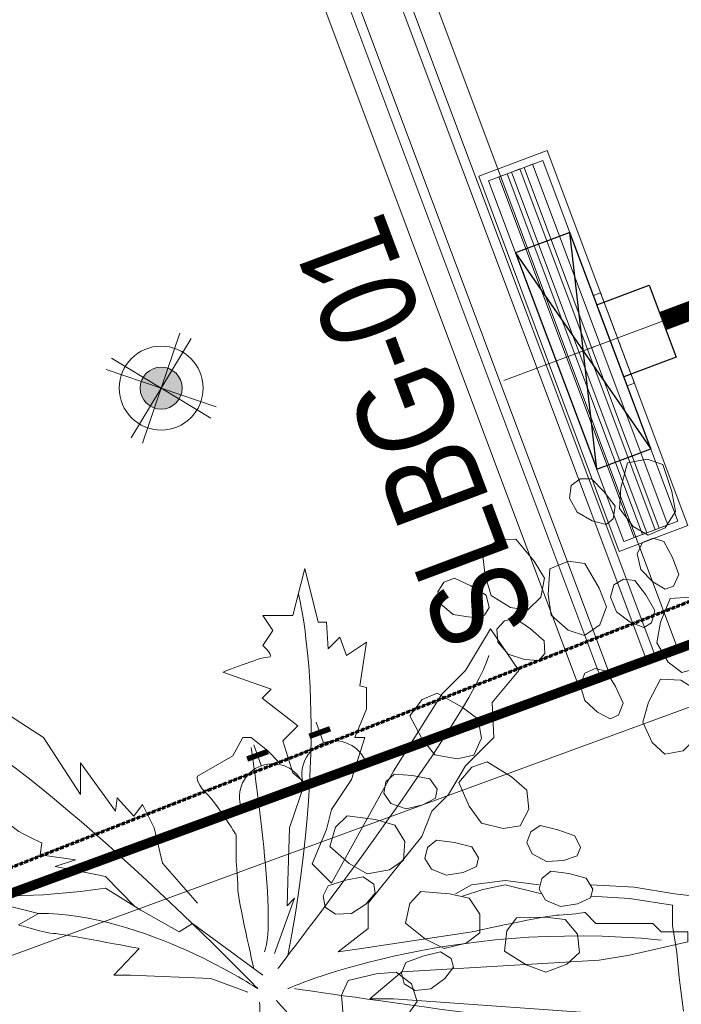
# Model space of a CAD drawing. Header units: millimetres. Extents: x -116878 to 389011, y -1241 to 103546.
# Tile 35 of 104: x 62000 to 63718, y 22588 to 25144. Entities that reach past the tile are written whole.
import ezdxf

# ---------------------------------------------------------------- set-up
doc = ezdxf.new("R2010")
doc.units = ezdxf.units.MM
doc.header["$MEASUREMENT"] = 0
doc.linetypes.add('DASHED', pattern=[0.75, 0.5, -0.25])
doc.layers.get('0').update_dxf_attribs({"color": 252})
for name, color, linetype, lineweight in [('& Lighting (Ceiling)', 160, 'Continuous', 15), ('& Lighting (Walls)', 160, 'Continuous', 15), ('02_Elevation 00', 252, 'Continuous', 9), ('07_Plants', 252, 'Continuous', 9), ('A-GENM', 252, 'Continuous', 9), ('E Celing Lighting', 5, 'DASHED', 5), ('G-ANNO-TEXT', 7, 'Continuous', 5), ('M-HVAC-CDFF', 7, 'Continuous', 5), ('M-HVAC-DUCT', 7, 'Continuous', 15), ('MEPTEK-SAD', 6, 'Continuous', 30), ('Pendant Light', 160, 'Continuous', 15)]:
    doc.layers.add(name, color=color, linetype=linetype, lineweight=lineweight)
for name, color, linetype in [('@ Electrical', 210, 'Continuous'), ('E Floor Lighting', 5, 'DASHED'), ('Electrical', 210, 'Continuous'), ('H Switches', 14, 'Continuous'), ('Layout', 252, 'Continuous'), ('Wall', 252, 'Continuous')]:
    doc.layers.add(name, color=color, linetype=linetype)
doc.styles.add('Arial_1', font='arial.ttf', dxfattribs={"width": 0.8, "height": 250})
doc.linetypes.add('ZIGZAG', pattern='A,0.0001,-0.2,[131,ltypeshp.shx,S=0.2,R=0,X=-0.2,Y=0],-0.4,[131,ltypeshp.shx,S=0.2,R=180,X=0.2,Y=0],-0.2', length=0.8001)

# ---------------------------------------------------------------- blocks, each defined once
blk = doc.blocks.new('EJC150-FF-01_New1 - EJC 150-49176404-Store 29 at Node L4 Level')
at = {"layer": 'A-GENM', "color": 10, "lineweight": 13}
for p, q in [((-135, 3925.3), (-135, 0)), ((-75, 3925.3), (-75, 0)), ((-50, 0), (-50, 3925.3)), ((50, 3925.3), (50, 0)), ((75, 3925.4), (75, 0)), ((135, 3925.5), (135, 0))]:
    blk.add_line(p, q, dxfattribs=at)
blk = doc.blocks.new('*E463', base_point=(600791.6, -1429.3))
at = {"color": 253, "lineweight": 15, "rotation": 290.5560451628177}
blk.add_blockref('EJC150-FF-01_New1 - EJC 150-49176404-Store 29 at Node L4 Level', (600839, -1302.9), dxfattribs=at)
blk = doc.blocks.new('pb 2')
for points in [[(8801.67, -463.47), (8475.33, -583.01), (8515.49, -690.17), (8844.16, -569.73)], [(8798.26, -471.1), (8483.07, -586.56), (8519.02, -682.49), (8836.29, -566.22)]]:
    blk.add_lwpolyline(points, close=True)
blk = doc.blocks.new('P1')
at = {"layer": '07_Plants'}
for points in [[(2287.975, -945.674), (2287.213, -945.237), (2286.517, -944.317), (2286.583, -943.255), (2286.924, -941.985), (2287.938, -941.797), (2288.724, -942.072), (2289.19, -943.455), (2289.378, -944.47), (2288.851, -945.302)], [(2285.828, -945.126), (2285.112, -944.944), (2284.349, -944.508), (2283.955, -943.794), (2284.045, -943.147), (2284.505, -942.8), (2285.081, -942.798), (2285.73, -943.465), (2286.286, -944.202), (2286.196, -944.848)], [(2281.816, -949.505), (2280.947, -949.374), (2279.966, -948.767), (2279.643, -947.753), (2279.503, -946.446), (2280.381, -945.904), (2281.212, -945.877), (2282.147, -946.998), (2282.689, -947.876), (2282.498, -948.843)], [(2288.849, -948.443), (2288.213, -948.067), (2287.603, -947.435), (2287.424, -946.639), (2287.692, -946.044), (2288.231, -945.839), (2288.785, -945.999), (2289.22, -946.822), (2289.547, -947.685), (2289.28, -948.28)], [(2284.721, -950.802), (2283.887, -950.526), (2283.023, -949.76), (2282.877, -948.707), (2282.961, -947.394), (2283.918, -947.01), (2284.742, -947.124), (2285.473, -948.387), (2285.858, -949.345), (2285.505, -950.265)], [(2279.616, -949.771), (2278.882, -949.859), (2278.013, -949.728), (2277.387, -949.205), (2277.238, -948.57), (2277.541, -948.08), (2278.078, -947.87), (2278.924, -948.258), (2279.709, -948.743), (2279.858, -949.379)], [(2287.753, -950.394), (2287.065, -950.125), (2286.362, -949.598), (2286.058, -948.841), (2286.226, -948.21), (2286.726, -947.922), (2287.298, -947.991), (2287.86, -948.733), (2288.321, -949.533), (2288.153, -950.163)], [(2289.701, -952.7), (2288.998, -952.173), (2288.421, -951.174), (2288.616, -950.128), (2289.111, -948.91), (2290.141, -948.848), (2290.887, -949.217), (2291.18, -950.647), (2291.242, -951.677), (2290.616, -952.438)], [(2282.392, -952.074), (2281.654, -952.037), (2280.82, -951.76), (2280.292, -951.138), (2280.252, -950.487), (2280.635, -950.055), (2281.2, -949.939), (2281.967, -950.465), (2282.658, -951.077), (2282.698, -951.729)], [(2286.045, -955.056), (2285.387, -954.72), (2284.74, -954.126), (2284.513, -953.342), (2284.743, -952.732), (2285.269, -952.495), (2285.832, -952.62), (2286.316, -953.414), (2286.696, -954.256), (2286.465, -954.866)], [(2288.826, -956.872), (2288.178, -956.278), (2287.704, -955.226), (2288.002, -954.205), (2288.616, -953.042), (2289.647, -953.083), (2290.352, -953.525), (2290.501, -954.977), (2290.46, -956.008), (2289.762, -956.703)], [(2279.072, -956.918), (2278.214, -957.11), (2277.08, -956.898), (2276.413, -956.069), (2275.81, -954.901), (2276.433, -954.079), (2277.198, -953.753), (2278.474, -954.46), (2279.297, -955.083), (2279.468, -956.054)], [(2281.446, -960.52), (2280.579, -960.663), (2279.458, -960.387), (2278.84, -959.522), (2278.304, -958.321), (2278.973, -957.536), (2279.755, -957.253), (2280.989, -958.033), (2281.775, -958.701), (2281.891, -959.68)], [(2277.116, -959.114), (2276.464, -959.461), (2275.606, -959.653), (2274.834, -959.391), (2274.465, -958.853), (2274.571, -958.286), (2274.996, -957.896), (2275.924, -957.952), (2276.832, -958.122), (2277.201, -958.66)], [(2275.485, -962.285), (2274.755, -962.774), (2273.621, -962.986), (2272.7, -962.454), (2271.715, -961.583), (2271.999, -960.591), (2272.595, -960.01), (2274.041, -960.209), (2275.033, -960.493), (2275.543, -961.336)], [(2284.357, -962.066), (2283.657, -962.302), (2282.78, -962.351), (2282.06, -961.966), (2281.784, -961.375), (2281.982, -960.833), (2282.465, -960.518), (2283.372, -960.725), (2284.239, -961.041), (2284.515, -961.633)], [(2279.203, -962.603), (2278.533, -962.913), (2277.666, -963.055), (2276.909, -962.75), (2276.571, -962.192), (2276.709, -961.632), (2277.156, -961.267), (2278.079, -961.376), (2278.976, -961.597), (2279.314, -962.155)], [(2285.037, -964.204), (2284.364, -964.508), (2283.496, -964.644), (2282.741, -964.333), (2282.408, -963.772), (2282.55, -963.213), (2283, -962.852), (2283.923, -962.968), (2284.817, -963.196), (2285.151, -963.757)], [(2274.038, -963.964), (2273.556, -964.523), (2272.826, -965.012), (2272.01, -965.047), (2271.472, -964.678), (2271.366, -964.111), (2271.622, -963.594), (2272.508, -963.311), (2273.415, -963.142), (2273.954, -963.51)], [(2279.381, -965.991), (2278.68, -966.521), (2277.559, -966.797), (2276.609, -966.318), (2275.577, -965.504), (2275.804, -964.498), (2276.366, -963.884), (2277.821, -964.001), (2278.827, -964.228), (2279.384, -965.04)], [(2284.473, -967.001), (2283.833, -967.602), (2282.748, -967.997), (2281.753, -967.623), (2280.639, -966.924), (2280.757, -965.899), (2281.25, -965.229), (2282.709, -965.189), (2283.734, -965.307), (2284.375, -966.055)], [(2278.032, -967.749), (2277.582, -968.335), (2276.88, -968.864), (2276.069, -968.946), (2275.51, -968.608), (2275.372, -968.048), (2275.598, -967.518), (2276.466, -967.185), (2277.363, -966.964), (2277.921, -967.301)], [(2276.17, -969.508), (2275.665, -970.227), (2274.684, -970.834), (2273.633, -970.671), (2272.4, -970.214), (2272.307, -969.187), (2272.653, -968.43), (2274.073, -968.093), (2275.101, -968), (2275.881, -968.602)]]:
    blk.add_lwpolyline(points, close=True, dxfattribs=at)
for points in [[(2285.064, -963.547), (2287.257, -963.662), (2289.334, -964.008), (2290.372, -964.123), (2291.18, -964.815), (2293.026, -964.93), (2292.334, -963.547), (2291.526, -962.278), (2291.988, -959.856)], [(2282.41, -963.547), (2280.679, -963.316), (2278.948, -963.547), (2278.141, -964.008)], [(2278.487, -964.123), (2279.525, -963.777), (2280.679, -963.547), (2282.526, -964.008)], [(2289.795, -970.004), (2289.564, -968.274), (2289.449, -967.006), (2289.218, -965.622), (2289.218, -964.584), (2287.026, -964.238), (2285.064, -964.123)]]:
    blk.add_lwpolyline(points, dxfattribs=at)
blk = doc.blocks.new('ewfdsdtgg')
at = {"layer": '07_Plants', "lineweight": 5}
for points, knots in [([(2503.32, -1198.7), (2503.32, -1198.7), (2505.37, -1193.06), (2505.37, -1193.06), (2505.37, -1193.06), (2504.6, -1193.83), (2504.6, -1193.83), (2504.6, -1193.83), (2504.69, -1191.35), (2504.69, -1191.35), (2504.69, -1191.35), (2504.86, -1185.87), (2504.86, -1185.87), (2504.86, -1185.87), (2506.4, -1181.26), (2506.4, -1181.26), (2506.4, -1181.26), (2505.2, -1180.23), (2505.2, -1180.23), (2505.2, -1180.23), (2504.17, -1176.98), (2504.17, -1176.98), (2504.17, -1176.98), (2505.71, -1175.44), (2505.71, -1175.44), (2505.71, -1175.44), (2502.04, -1172.62), (2502.04, -1172.62), (2502.04, -1172.62), (2502.98, -1171.68), (2502.98, -1171.68), (2502.98, -1171.68), (2498.02, -1169.97), (2498.02, -1169.97), (2498.02, -1169.97), (2501.78, -1168.43), (2502.63, -1168.43), (2503.49, -1168.43), (2502.12, -1167.23), (2502.12, -1167.23), (2502.12, -1167.23), (2503.15, -1165.69), (2503.15, -1165.69), (2503.15, -1165.69), (2502.12, -1164.15), (2502.12, -1164.15), (2502.12, -1164.15), (2505.2, -1164.15), (2505.2, -1164.15), (2505.2, -1164.15), (2506.4, -1159.36), (2506.4, -1159.36), (2506.4, -1159.36), (2507.77, -1164.83), (2507.77, -1164.83), (2507.77, -1164.83), (2508.62, -1164.83), (2508.62, -1164.83), (2508.62, -1164.83), (2508.79, -1167.57), (2508.79, -1167.57), (2508.79, -1167.57), (2509.99, -1166.38), (2509.99, -1166.38), (2509.99, -1166.38), (2510.67, -1168.26), (2510.67, -1168.26), (2510.67, -1168.26), (2512.73, -1166.89), (2512.73, -1166.89), (2512.73, -1166.89), (2512.04, -1171.34), (2512.04, -1171.34), (2512.04, -1171.34), (2512.73, -1171.51), (2512.73, -1171.51), (2512.73, -1171.51), (2512.73, -1173.73), (2512.73, -1173.73), (2512.73, -1173.73), (2511.53, -1176.64), (2511.53, -1176.64), (2511.53, -1176.64), (2512.56, -1176.64), (2512.56, -1176.64), (2512.56, -1176.64), (2511.19, -1180.91), (2511.19, -1180.91), (2511.19, -1180.91), (2509.13, -1183.99), (2509.13, -1183.99), (2509.13, -1183.99), (2508.62, -1186.04), (2508.62, -1186.04), (2508.62, -1186.04), (2507.17, -1189.55), (2507.17, -1189.55), (2507.17, -1189.55), (2509.13, -1191.52), (2509.13, -1191.52), (2509.13, -1191.52), (2515.46, -1180.06), (2515.46, -1180.06), (2515.46, -1180.06), (2520.42, -1172.19), (2520.42, -1172.19), (2520.42, -1172.19), (2522.82, -1169.8), (2522.82, -1169.8), (2522.82, -1169.8), (2525.39, -1165.52), (2525.39, -1165.52), (2525.39, -1165.52), (2528.29, -1169.8), (2528.29, -1169.8), (2528.29, -1169.8), (2525.55, -1173.05), (2525.55, -1173.05), (2525.55, -1173.05), (2525.72, -1176.64), (2525.72, -1176.64), (2525.72, -1176.64), (2522.82, -1179.54), (2522.82, -1179.54), (2522.82, -1179.54), (2521.11, -1182.45), (2521.11, -1182.45), (2521.11, -1182.45), (2519.4, -1184.16), (2519.4, -1184.16), (2519.4, -1184.16), (2518.37, -1186.73), (2518.37, -1186.73), (2518.37, -1186.73), (2512.9, -1193.57), (2512.9, -1193.57), (2512.9, -1193.57), (2512.9, -1196.14), (2512.9, -1196.14), (2512.9, -1196.14), (2509.82, -1198.53), (2509.82, -1198.53), (2509.82, -1198.53), (2512.21, -1198.19), (2512.21, -1198.19), (2512.21, -1198.19), (2523.5, -1196.48), (2523.5, -1196.48), (2523.5, -1196.48), (2531.37, -1194.77), (2532.39, -1194.77), (2533.42, -1194.77), (2535.05, -1194.51), (2535.05, -1194.51), (2535.05, -1194.51), (2536.16, -1195.62), (2536.16, -1195.62), (2536.16, -1195.62), (2541.97, -1195.62), (2541.97, -1195.62), (2541.97, -1195.62), (2542.83, -1196.48), (2542.83, -1196.48), (2542.83, -1196.48), (2545.57, -1196.48), (2545.57, -1196.48), (2545.57, -1196.48), (2545.57, -1197.5), (2545.57, -1197.5), (2545.57, -1197.5), (2539.58, -1198.87), (2539.58, -1198.87), (2539.58, -1198.87), (2536.5, -1199.39), (2536.5, -1199.39), (2536.5, -1199.39), (2516.32, -1200.58), (2516.32, -1200.58), (2516.32, -1200.58), (2513.07, -1203.32), (2513.07, -1203.32), (2513.07, -1203.32), (2515.46, -1203.32), (2515.46, -1203.32), (2515.46, -1203.32), (2539.41, -1205.03), (2539.41, -1205.03), (2539.41, -1205.03), (2542.75, -1205.97), (2542.75, -1205.97), (2542.75, -1205.97), (2543.68, -1206.91), (2543.68, -1206.91), (2543.68, -1206.91), (2542.49, -1208.11), (2542.49, -1208.11), (2542.49, -1208.11), (2521.79, -1205.03), (2521.79, -1205.03), (2521.79, -1205.03), (2519.23, -1205.2), (2519.23, -1205.2), (2519.23, -1205.2), (2514.78, -1205.71), (2514.78, -1205.71), (2514.78, -1205.71), (2510.33, -1205.03), (2510.33, -1205.03)], [0, 0, 0, 0, 1, 1, 1, 2, 2, 2, 3, 3, 3, 4, 4, 4, 5, 5, 5, 6, 6, 6, 7, 7, 7, 8, 8, 8, 9, 9, 9, 10, 10, 10, 11, 11, 11, 12, 12, 12, 13, 13, 13, 14, 14, 14, 15, 15, 15, 16, 16, 16, 17, 17, 17, 18, 18, 18, 19, 19, 19, 20, 20, 20, 21, 21, 21, 22, 22, 22, 23, 23, 23, 24, 24, 24, 25, 25, 25, 26, 26, 26, 27, 27, 27, 28, 28, 28, 29, 29, 29, 30, 30, 30, 31, 31, 31, 32, 32, 32, 33, 33, 33, 34, 34, 34, 35, 35, 35, 36, 36, 36, 37, 37, 37, 38, 38, 38, 39, 39, 39, 40, 40, 40, 41, 41, 41, 42, 42, 42, 43, 43, 43, 44, 44, 44, 45, 45, 45, 46, 46, 46, 47, 47, 47, 48, 48, 48, 49, 49, 49, 50, 50, 50, 51, 51, 51, 52, 52, 52, 53, 53, 53, 54, 54, 54, 55, 55, 55, 56, 56, 56, 57, 57, 57, 58, 58, 58, 59, 59, 59, 60, 60, 60, 61, 61, 61, 62, 62, 62, 63, 63, 63, 64, 64, 64, 65, 65, 65, 66, 66, 66, 67, 67, 67, 68, 68, 68, 69, 69, 69, 69]), ([(2495.45, -1193.57), (2495.45, -1193.57), (2491.86, -1189.47), (2491.86, -1189.47), (2491.86, -1189.47), (2491, -1185.87), (2491, -1185.87), (2491, -1185.87), (2489.81, -1183.48), (2489.81, -1183.48), (2489.81, -1183.48), (2488.95, -1184.68), (2488.95, -1184.68), (2488.95, -1184.68), (2487.24, -1182.79), (2487.24, -1182.79), (2487.24, -1182.79), (2487.07, -1184.16), (2487.07, -1184.16), (2487.07, -1184.16), (2483.48, -1179.21), (2483.48, -1179.21), (2483.48, -1179.21), (2483.48, -1182.45), (2483.48, -1182.45), (2483.48, -1182.45), (2479.71, -1176.64), (2479.71, -1176.64), (2479.71, -1176.64), (2476.81, -1174.76), (2476.81, -1174.76), (2476.81, -1174.76), (2474.58, -1173.22), (2474.58, -1173.22), (2474.58, -1173.22), (2469.63, -1172.88), (2469.63, -1172.88), (2469.63, -1172.88), (2467.57, -1172.88), (2467.57, -1172.88), (2467.57, -1172.88), (2467.4, -1176.29), (2467.4, -1176.29), (2467.4, -1176.29), (2467.74, -1177.49), (2467.74, -1177.49), (2467.74, -1177.49), (2470.65, -1179.37), (2471.85, -1180.57), (2473.05, -1181.77), (2472.87, -1183.99), (2472.87, -1183.99), (2472.87, -1183.99), (2473.9, -1184.33), (2474.58, -1185.02), (2475.27, -1185.7), (2475.87, -1185.1), (2476.46, -1185.7), (2477.06, -1186.3), (2479.54, -1187.41), (2479.54, -1187.41), (2479.54, -1187.41), (2479.37, -1188.61), (2479.37, -1188.61), (2479.37, -1188.61), (2482.97, -1189.12), (2482.97, -1189.12), (2482.97, -1189.12), (2480.91, -1189.81), (2480.91, -1189.81), (2480.91, -1189.81), (2484.89, -1190.6), (2484.89, -1190.6), (2484.89, -1190.6), (2486.04, -1190.83), (2486.04, -1190.83), (2486.04, -1190.83), (2489.01, -1193.86), (2489.01, -1193.86)], [0, 0, 0, 0, 1, 1, 1, 2, 2, 2, 3, 3, 3, 4, 4, 4, 5, 5, 5, 6, 6, 6, 7, 7, 7, 8, 8, 8, 9, 9, 9, 10, 10, 10, 11, 11, 11, 12, 12, 12, 13, 13, 13, 14, 14, 14, 15, 15, 15, 16, 16, 16, 17, 17, 17, 18, 18, 18, 19, 19, 19, 20, 20, 20, 21, 21, 21, 22, 22, 22, 23, 23, 23, 24, 24, 24, 25, 25, 25, 26, 26, 26, 26]), ([(2479.2, -1194.6), (2489.98, -1194.6), (2501.61, -1202.29), (2501.61, -1202.29), (2501.61, -1202.29), (2478.86, -1178.86), (2468.68, -1174.67)], [0, 0, 0, 0, 1, 1, 1, 2, 2, 2, 2]), ([(2503.83, -1179.21), (2503.83, -1179.21), (2502.63, -1178.01), (2502.63, -1178.01), (2502.63, -1178.01), (2500.92, -1176.64), (2500.92, -1176.64), (2500.92, -1176.64), (2500.07, -1176.64), (2500.07, -1176.64), (2500.07, -1176.64), (2499.04, -1178.52), (2499.04, -1178.52), (2499.04, -1178.52), (2495.45, -1180.57), (2495.45, -1180.57), (2495.45, -1180.57), (2495.11, -1181.08), (2496.31, -1182.28), (2497.5, -1183.48), (2499.38, -1186.56), (2499.38, -1186.56), (2499.38, -1186.56), (2499.38, -1188.95), (2499.38, -1188.95), (2499.38, -1188.95), (2499.56, -1191.01), (2499.56, -1192.03), (2499.56, -1193.06), (2501.19, -1200.24), (2501.19, -1200.24)], [0, 0, 0, 0, 1, 1, 1, 2, 2, 2, 3, 3, 3, 4, 4, 4, 5, 5, 5, 6, 6, 6, 7, 7, 7, 8, 8, 8, 9, 9, 9, 10, 10, 10, 10]), ([(2502.12, -1200.93), (2502.12, -1200.93), (2494.94, -1195.62), (2494.94, -1195.62), (2494.94, -1195.62), (2493.57, -1196.48), (2493.57, -1196.48), (2493.57, -1196.48), (2489.64, -1194.26), (2489.64, -1194.26), (2489.64, -1194.26), (2486.04, -1192.03), (2486.04, -1192.03), (2486.04, -1192.03), (2483.48, -1192.37), (2483.48, -1192.37), (2483.48, -1192.37), (2479.71, -1192.72), (2479.71, -1192.72), (2479.71, -1192.72), (2474.58, -1192.88), (2474.58, -1192.88), (2474.58, -1192.88), (2473.56, -1193.23), (2473.56, -1193.23), (2473.56, -1193.23), (2479.2, -1194.6), (2479.2, -1194.6), (2479.2, -1194.6), (2477.15, -1195.79), (2477.15, -1195.79), (2477.15, -1195.79), (2480.06, -1196.65), (2480.74, -1196.65), (2481.43, -1196.65), (2489.47, -1198.19), (2489.47, -1198.19), (2489.47, -1198.19), (2486.9, -1200.93), (2486.9, -1200.93), (2486.9, -1200.93), (2488.61, -1200.93), (2488.61, -1200.93), (2488.61, -1200.93), (2496.82, -1201.27), (2496.82, -1201.27), (2496.82, -1201.27), (2500.58, -1202.64), (2500.58, -1202.64)], [0, 0, 0, 0, 1, 1, 1, 2, 2, 2, 3, 3, 3, 4, 4, 4, 5, 5, 5, 6, 6, 6, 7, 7, 7, 8, 8, 8, 9, 9, 9, 10, 10, 10, 11, 11, 11, 12, 12, 12, 13, 13, 13, 14, 14, 14, 15, 15, 15, 16, 16, 16, 16]), ([(2503.49, -1203.49), (2503.49, -1203.49), (2524.19, -1226.41), (2528.8, -1235.47), (2533.42, -1244.54), (2528.8, -1236.33), (2528.8, -1236.33)], [0, 0, 0, 0, 1, 1, 1, 2, 2, 2, 2])]:
    blk.add_open_spline(points, degree=3, knots=knots, dxfattribs=at)
for points in [[(2505.75, -1161.96), (2505.75, -1161.96), (2509.29, -1175.18), (2504.68, -1198.91)], [(2503.66, -1200.24), (2503.66, -1200.24), (2523.33, -1174.76), (2525.21, -1168.26)], [(2500.92, -1177.66), (2500.92, -1177.66), (2503.66, -1195.46), (2502.29, -1198.53)], [(2504.69, -1202.29), (2504.69, -1202.29), (2520.77, -1195.11), (2542.83, -1197.33)], [(2505.37, -1202.29), (2505.37, -1202.29), (2536.67, -1206.91), (2542.75, -1206.91)], [(2501.78, -1203.66), (2501.78, -1203.66), (2503.81, -1232.85), (2499.12, -1247.93)]]:
    blk.add_open_spline(points, degree=3, dxfattribs=at)
blk = doc.blocks.new('pb out')
at = {"color": 14}
blk.add_blockref('pb 2', (-567.69, -307.34), dxfattribs=at)
at = {"layer": '07_Plants', "xscale": 2, "yscale": 2, "zscale": 2}
blk.add_blockref('P1', (3498.3, 1074.76), dxfattribs=at)
at = {"layer": '07_Plants'}
blk.add_blockref('ewfdsdtgg', (5532.76, 339.36), dxfattribs=at)
blk = doc.blocks.new('Light01')
at = {"layer": 'Pendant Light', "lineweight": 5}
h = blk.add_hatch(color=160, dxfattribs=at)
h.dxf.hatch_style = 1
edge = h.paths.add_edge_path()
edge.add_arc((660.41, 184.29), 4.97, 20.1178, 380.1178)
at = {"layer": 'Pendant Light', "transparency": 33554559}
h = blk.add_hatch(color=160, dxfattribs=at)
h.dxf.hatch_style = 1
edge = h.paths.add_edge_path()
edge.add_arc((660.41, 184.29), 4.97, -90, 270)
at = {"layer": 'Pendant Light', "color": 160, "lineweight": 5}
for points in [[(667.5, 196.05), (653.32, 172.54)], [(664.8, 197.3), (656.02, 171.29)], [(648.66, 191.38), (672.16, 177.21)], [(673.41, 179.9), (647.41, 188.69)]]:
    blk.add_lwpolyline(points, dxfattribs=at)
for radius in [9.94, 9.94, 4.97, 4.97]:
    blk.add_circle((660.41, 184.29), radius, dxfattribs=at)
blk = doc.blocks.new('ljbsdinfpn')
at = {"layer": 'E Celing Lighting', "xscale": -0.4320000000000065, "yscale": 0.4320000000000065, "zscale": 0.4320000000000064, "rotation": 90}
blk.add_blockref('Light01', (-23078.1, -803.19, 0), dxfattribs=at)
blk = doc.blocks.new('suygseg')
at = {"layer": 'Pendant Light', "xscale": -1, "rotation": 180}
blk.add_blockref('ljbsdinfpn', (36925.41, -1741.14, 0), dxfattribs=at)
blk = doc.blocks.new('*E500', base_point=(13518.83, 491.85, 0))
at = {"layer": '& Lighting (Ceiling)', "rotation": 359.9999999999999}
blk.add_blockref('suygseg', (0, 1181.58), dxfattribs=at)
blk = doc.blocks.new('uhbvfhu')
at = {"layer": '& Lighting (Walls)', "const_width": 1}
blk.add_lwpolyline([(13910.7, -771.56), (14022.81, -729.9), (13980.16, -622.33), (13653.83, -742.09)], dxfattribs=at)
blk = doc.blocks.new('*E486', base_point=(13567.72, 411.8, 0))
at = {"layer": 'Layout', "xscale": 0.9943231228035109, "yscale": 0.9943231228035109, "zscale": 0.9943231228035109, "rotation": 359.9999999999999}
blk.add_blockref('uhbvfhu', (77.57, 1178.98), dxfattribs=at)
blk = doc.blocks.new('Electrical_Loft tables')
at = {"layer": 'H Switches', "color": 220, "lineweight": 20}
for p, q in [((8161.84, -3032.39), (8161.84, -3039.19)), ((8158.43, -3035.79), (8156.17, -3035.79)), ((8161.84, -3039.19), (8161.84, -3046)), ((8158.43, -3042.6), (8156.17, -3042.6))]:
    blk.add_line(p, q, dxfattribs=at)
at = {"layer": 'H Switches', "color": 220, "lineweight": 20, "const_width": 0.567}
for points in [[(8157.3, -3034.66), (8157.3, -3036.93)], [(8157.3, -3041.46), (8157.3, -3043.73)]]:
    blk.add_lwpolyline(points, dxfattribs=at)
at = {"layer": 'H Switches', "color": 220, "lineweight": 20}
for centre in [(8161.84, -3035.79), (8161.84, -3042.6)]:
    blk.add_arc(centre, 3.4, 90, 270, dxfattribs=at)
blk = doc.blocks.new('lectrical')
at = {"layer": 'Electrical', "transparency": 33554687, "rotation": 290.0459937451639}
blk.add_blockref('Electrical_Loft tables', (138.99, 8858.44, 0), dxfattribs=at)
blk = doc.blocks.new('V_SLBG WITH PLENUM _350 H_ - V_SLBG_1000X150-15715090-AIR CONDITIONING HVAC LAYOUT- PART PLAN - L4-ZONE  7')
at = {"layer": 'M-HVAC-CDFF', "color": 140, "true_color": 0x00bfff}
for p, q in [((579216.5, -9755.6), (579149.8, -9933.5)), ((579149.8, -9933.5), (579216.5, -9755.6)), ((580190.3, -10120.8), (579216.5, -9755.6)), ((579216.5, -9755.6), (580190.3, -10120.8)), ((579216.5, -9755.6), (579216.5, -9755.6)), ((579228.2, -9781.3), (579175.5, -9921.8)), ((579175.6, -9921.8), (579228.2, -9781.4)), ((579228.2, -9781.4), (579175.6, -9921.8)), ((579175.6, -9921.8), (579228.2, -9781.4)), ((580164.5, -10132.5), (579228.2, -9781.3)), ((579228.2, -9781.4), (579228.2, -9781.3)), ((579228.2, -9781.4), (580164.5, -10132.5)), ((580164.5, -10132.5), (579228.2, -9781.4)), ((579228.2, -9781.4), (580164.5, -10132.5)), ((579228.2, -9781.4), (579228.2, -9781.4)), ((579218.3, -9807.9), (579210.1, -9829.7)), ((579210.1, -9829.7), (579218.3, -9807.9)), ((580154.6, -10159), (579218.3, -9807.9)), ((579218.3, -9807.9), (580154.6, -10159)), ((579218.3, -9807.9), (579218.3, -9807.9)), ((579210.1, -9829.7), (580146.4, -10180.8)), ((580146.4, -10180.8), (579210.1, -9829.7)), ((579210.1, -9829.7), (579210.1, -9829.7)), ((579206, -9840.7), (579197.8, -9862.5)), ((579197.8, -9862.5), (579206, -9840.7)), ((579197.8, -9862.5), (580134.1, -10213.6)), ((580134.1, -10213.6), (579197.8, -9862.5)), ((579197.8, -9862.5), (579197.8, -9862.5)), ((580142.3, -10191.8), (579206, -9840.7)), ((579206, -9840.7), (580142.3, -10191.8)), ((579206, -9840.7), (579206, -9840.7)), ((579193.7, -9873.5), (579185.5, -9895.3)), ((579185.5, -9895.3), (579193.7, -9873.5)), ((580130, -10224.6), (579193.7, -9873.5)), ((579193.7, -9873.5), (580130, -10224.6)), ((579193.7, -9873.5), (579193.7, -9873.5)), ((579185.5, -9895.3), (580121.8, -10246.4)), ((580121.8, -10246.4), (579185.5, -9895.3)), ((579185.5, -9895.3), (579185.5, -9895.3)), ((579149.8, -9933.5), (580123.6, -10298.7)), ((580123.6, -10298.7), (579149.8, -9933.5)), ((579149.8, -9933.5), (579149.8, -9933.5)), ((579175.5, -9921.8), (580111.9, -10272.9)), ((579175.6, -9921.8), (579175.5, -9921.8)), ((580111.9, -10272.9), (579175.6, -9921.8)), ((579175.6, -9921.8), (580111.9, -10272.9)), ((580111.9, -10272.9), (579175.6, -9921.8)), ((579175.6, -9921.8), (579175.6, -9921.8)), ((579526.7, -10053.5), (579519.7, -10072.2)), ((579753.7, -10160), (579760.8, -10141.3)), ((580111.9, -10272.9), (580164.5, -10132.5)), ((580164.5, -10132.5), (580111.9, -10272.9)), ((580111.9, -10272.9), (580164.5, -10132.5)), ((580164.5, -10132.5), (580111.9, -10272.9)), ((580123.6, -10298.7), (580190.3, -10120.8)), ((580190.3, -10120.8), (580123.6, -10298.7)), ((580164.5, -10132.5), (580164.5, -10132.5)), ((580164.5, -10132.5), (580164.5, -10132.5)), ((580190.3, -10120.8), (580190.3, -10120.8)), ((580146.4, -10180.8), (580154.6, -10159)), ((580154.6, -10159), (580146.4, -10180.8)), ((580154.6, -10159), (580154.6, -10159)), ((580134.1, -10213.6), (580142.3, -10191.8)), ((580142.3, -10191.8), (580134.1, -10213.6)), ((580142.3, -10191.8), (580142.3, -10191.8)), ((580146.4, -10180.8), (580146.4, -10180.8)), ((580134.1, -10213.6), (580134.1, -10213.6)), ((580121.8, -10246.4), (580130, -10224.6)), ((580130, -10224.6), (580121.8, -10246.4)), ((580121.8, -10246.4), (580121.8, -10246.4)), ((580130, -10224.6), (580130, -10224.6)), ((580111.9, -10272.9), (580111.9, -10272.9)), ((580111.9, -10272.9), (580111.9, -10272.9)), ((580123.6, -10298.7), (580123.6, -10298.7))]:
    blk.add_line(p, q, dxfattribs=at)
for centre, start_param, end_param in [((579643.7, -10097.4), 3.141616, 6.283208), ((579643.7, -10097.4), 0.000023, 3.141616), ((579636.7, -10116.1), 0.000023, 3.141616), ((579636.7, -10116.1), 3.141616, 6.283208)]:
    blk.add_ellipse(centre, major_axis=(-117, 43.9), ratio=0.000049, start_param=start_param, end_param=end_param, dxfattribs=at)

msp = doc.modelspace()

# ---------------------------------------------------------------- linework, layer by layer
at = {"color": 244, "linetype": 'DASHED', "lineweight": 70, "ltscale": 0.6, "true_color": 0x991b1e}
msp.add_lwpolyline([(70394.5, 38555.1, -0.925711), (70396.8, 40187.1), (70394.5, 42190.5), (54123.6, 36013.3), (59399.4, 21932.5), (67804, 25227.5), (68958.9, 22338.8), (70465.4, 22887.8), (70546.9, 22858.9), (70554.6, 27248.3), (70394.5, 27247), (70396.9, 30343, -0.9334), (70394.5, 31976.5), (70394.5, 38555.1)], format="xyb", dxfattribs=at)
at = {"layer": 'M-HVAC-DUCT', "color": 140, "true_color": 0x00bfff}
for p, q in [((63435.2, 24273.4, 0), (63669.3, 24361.2, 0)), ((63257.3, 24206.7, 0), (63491.4, 24294.5, 0)), ((63491.4, 24294.5, 0), (63257.3, 24206.7, 0))]:
    msp.add_line(p, q, dxfattribs=at)
at = {"layer": 'MEPTEK-SAD'}
for p, q in [((63498.5, 23976.7, 0), (63428.2, 24591.2, 0)), ((63287.8, 24538.5, 0), (63638.9, 24029.4, 0))]:
    msp.add_line(p, q, dxfattribs=at)
at = {"layer": 'MEPTEK-SAD', "linetype": 'ZIGZAG', "ltscale": 250, "const_width": 50, "elevation": 0}
msp.add_lwpolyline([(64758, 24769.5), (63669.3, 24361.2)], dxfattribs=at)
at = {"layer": 'MEPTEK-SAD', "elevation": 0}
for points in [[(63498.5, 23976.7), (63638.9, 24029.4), (63428.2, 24591.2), (63287.8, 24538.5)], [(63498.4, 24403.9), (63634.2, 24454.8), (63704.4, 24267.5), (63568.7, 24216.6)]]:
    msp.add_lwpolyline(points, close=True, dxfattribs=at)

# ---------------------------------------------------------------- block references
at = {"layer": '02_Elevation 00', "color": 14, "xscale": 25.4, "yscale": 25.4, "zscale": 25.4}
msp.add_blockref('pb out', (-141454.4, 44547.2), dxfattribs=at)
at = {"layer": '@ Electrical', "xscale": 25.28240740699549, "yscale": 25.28240740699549, "zscale": 25.28240740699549}
msp.add_blockref('lectrical', (60675.2, 19381.3), dxfattribs=at)
at = {"layer": 'E Floor Lighting', "xscale": 25.37496114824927, "yscale": 25.37496114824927, "zscale": 25.37496114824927, "rotation": 359.9736113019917}
for name, p in [('*E500', (56052.2, 23249.4, 0)), ('*E486', (57291.8, 21217.5, 0))]:
    msp.add_blockref(name, p, dxfattribs=at)
at = {"layer": 'M-HVAC-CDFF', "color": 140, "true_color": 0x00bfff, "rotation": 131.10811433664}
msp.add_blockref('V_SLBG WITH PLENUM _350 H_ - V_SLBG_1000X150-15715090-AIR CONDITIONING HVAC LAYOUT- PART PLAN - L4-ZONE  7', (437030.8, -419072.9, 0), dxfattribs=at)
at = {"layer": 'Wall', "lineweight": 5, "xscale": 1.017698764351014, "yscale": 1.017698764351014, "zscale": 1.017698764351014, "rotation": 90}
msp.add_blockref('*E463', (63711.6, 23406.3), dxfattribs=at)

# ---------------------------------------------------------------- texts
at = {"layer": 'G-ANNO-TEXT', "insert": (63108.9, 23488.7, 0), "char_height": 250, "width": 1385.316, "attachment_point": 1, "rotation": 110.5289, "style": 'Arial_1'}
msp.add_mtext('SLBG-01', dxfattribs=at)

doc.saveas('drawing.dxf')
